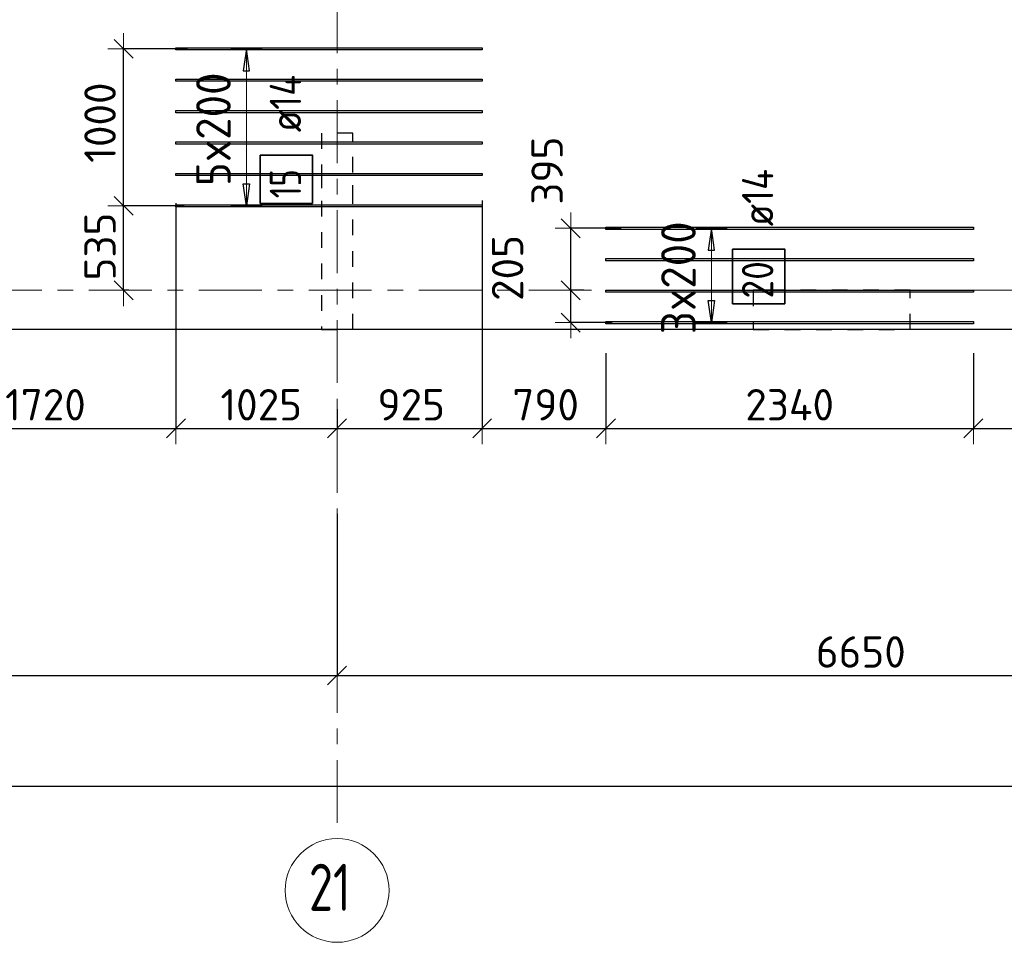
# Model space of a CAD drawing. Header units: metres. Extents: x -38 to 98, y -15 to 21.
# Tile 36 of 147: x 53 to 59, y -4 to 2. Entities that reach past the tile are written whole.
import ezdxf

# ---------------------------------------------------------------- set-up
doc = ezdxf.new("R2010")
doc.units = ezdxf.units.M
doc.header["$PDMODE"] = 65
for name, pattern in [('______11', [0.5, 0.4, -0.05, 0, -0.05]), ('______2', [0.0405, 0.03, -0.0105]), ('______5', [1.1, 0.8, -0.1, 0.1, -0.1])]:
    doc.linetypes.add(name, pattern=pattern)
for name, color, linetype, lineweight in [('XR$1$Осевая линия (1)', 7, '______5', 13), ('XR$1$Размерная линия (1)', 7, 'Continuous', 13), ('XR$4$Перекрытие (1)', 7, 'Continuous', 35), ('XR$4$Размерная линия (1)', 7, 'Continuous', 13)]:
    doc.layers.add(name, color=color, linetype=linetype, lineweight=lineweight)
doc.layers.add('XR$4$Арм.стержн.Доп. Арм верхн.зоны Х', color=7, linetype='Continuous', lineweight=35, true_color=0x8c8cff)
doc.layers.add('XR$6$Стена_ бетон несущ.', color=7, linetype='Continuous', lineweight=70, true_color=0xb4b496)
doc.styles.add('ISOCPEUR', font='txt')
doc.dimstyles.new('DIMSTYLE_3', dxfattribs={"dimtxt": 0.2, "dimasz": 0.2, "dimexe": 0, "dimexo": 0, "dimgap": 0.1, "dimtad": 2, "dimdec": 0, "dimlfac": 1000, "dimrnd": 5, "dimzin": 12, "dimdsep": 46, "dimtxsty": 'ISOCPEUR', "dimblk1": 'ALL_ML_STRICH', "dimblk2": 'ALL_ML_STRICH', "dimsah": 1, "dimcen": 0, "dimclrd": 7, "dimclre": 256, "dimclrt": 7, "dimadec": 0, "dimazin": 0, "dimtfac": 1, "dimtdec": 0, "dimtix": 1, "dimtmove": 2, "dimatfit": 3, "dimfxl": 0, "dimtzin": 0, "dimlwd": 0, "dimlwe": -3, "dimarcsym": 0})
doc.dimstyles.new('DIMSTYLE_33', dxfattribs={"dimtxt": 0.2, "dimasz": 0.2, "dimexe": 0, "dimexo": 0, "dimgap": 0.1, "dimtad": 2, "dimdec": 0, "dimlfac": 1000, "dimrnd": 5, "dimzin": 12, "dimdsep": 46, "dimtxsty": 'ISOCPEUR', "dimblk1": 'ALL_ML_STRICH', "dimblk2": 'ALL_ML_STRICH', "dimsah": 1, "dimcen": 0, "dimclrd": 7, "dimclre": 256, "dimclrt": 7, "dimadec": 0, "dimazin": 0, "dimtfac": 1, "dimtdec": 0, "dimtix": 1, "dimtmove": 2, "dimatfit": 3, "dimfxl": 0, "dimtvp": 1.2, "dimtzin": 0, "dimlwd": 0, "dimlwe": -3, "dimarcsym": 0})

# ---------------------------------------------------------------- blocks, each defined once
blk = doc.blocks.new('ALL_ML_STRICH')
at = {"color": 0, "linetype": 'ByBlock', "lineweight": -2}
for p, q in [((0, -0.5), (0, 0.5)), ((-1, 0), (0.5, 0)), ((-0.3, -0.3), (0.3, 0.3))]:
    blk.add_line(p, q, dxfattribs=at)
blk = doc.blocks.new('*D11')
at = {"layer": 'DEFPOINTS', "color": 7, "linetype": 'Continuous', "lineweight": 13, "transparency": 33554687}
for p in [(0.5, -3.1033), (0.5, -3.1563), (61.6, -3.1401)]:
    blk.add_point(p, dxfattribs=at)
at = {"layer": 'XR$1$Размерная линия (1)', "color": 9, "linetype": 'Continuous', "lineweight": -2, "true_color": 0xc7c7c7, "transparency": 33554687}
for p, q in [((0.5, -3.1233), (0.5, -3.1563)), ((61.6, -3.1563), (61.6, -3.1563))]:
    blk.add_line(p, q, dxfattribs=at)
at = {"layer": 'XR$1$Размерная линия (1)', "color": 7, "linetype": 'Continuous', "lineweight": -2, "transparency": 33554687}
blk.add_line((0.5, -3.1563), (61.6, -3.1563), dxfattribs=at)
at = {"layer": 'XR$1$Размерная линия (1)', "color": 7, "linetype": 'Continuous', "lineweight": 13, "transparency": 33554687, "xscale": 0.2, "yscale": 0.2, "zscale": 0.2, "rotation": 180}
blk.add_blockref('ALL_ML_STRICH', (0.5, -3.1563), dxfattribs=at)
at = {"layer": 'XR$1$Размерная линия (1)', "color": 7, "linetype": 'Continuous', "lineweight": 13, "transparency": 33554687, "xscale": 0.2, "yscale": 0.2, "zscale": 0.2}
blk.add_blockref('ALL_ML_STRICH', (61.6, -3.1563), dxfattribs=at)
at = {"layer": 'XR$1$Размерная линия (1)', "color": 7, "linetype": 'Continuous', "lineweight": 13, "transparency": 33554687, "insert": (31.1, -3.0063), "char_height": 0.2, "width": 1, "attachment_point": 5, "style": 'ISOCPEUR'}
blk.add_mtext('\\A1;{61100}', dxfattribs=at)
blk = doc.blocks.new('*D23')
at = {"layer": 'DEFPOINTS', "color": 7, "linetype": 'Continuous', "lineweight": 13, "transparency": 33554687}
for p in [(54.95, -1.4027), (48.15, -1.6059), (48.15, -2.452)]:
    blk.add_point(p, dxfattribs=at)
at = {"layer": 'XR$1$Размерная линия (1)', "color": 9, "linetype": 'Continuous', "lineweight": -2, "true_color": 0xc7c7c7, "transparency": 33554687}
for p, q in [((54.95, -1.4227), (54.95, -2.452)), ((48.15, -1.6259), (48.15, -2.452))]:
    blk.add_line(p, q, dxfattribs=at)
at = {"layer": 'XR$1$Размерная линия (1)', "color": 7, "linetype": 'Continuous', "lineweight": -2, "transparency": 33554687}
blk.add_line((48.15, -2.452), (54.95, -2.452), dxfattribs=at)
at = {"layer": 'XR$1$Размерная линия (1)', "color": 7, "linetype": 'Continuous', "lineweight": 13, "transparency": 33554687, "xscale": 0.2, "yscale": 0.2, "zscale": 0.2, "rotation": 180}
blk.add_blockref('ALL_ML_STRICH', (48.15, -2.452), dxfattribs=at)
at = {"layer": 'XR$1$Размерная линия (1)', "color": 7, "linetype": 'Continuous', "lineweight": 13, "transparency": 33554687, "xscale": 0.2, "yscale": 0.2, "zscale": 0.2}
blk.add_blockref('ALL_ML_STRICH', (54.95, -2.452), dxfattribs=at)
at = {"layer": 'XR$1$Размерная линия (1)', "color": 7, "linetype": 'Continuous', "lineweight": 13, "transparency": 33554687, "insert": (51.56, -2.302), "char_height": 0.2, "width": 0.8, "attachment_point": 5, "style": 'ISOCPEUR'}
blk.add_mtext('\\A1;{6800}', dxfattribs=at)
blk = doc.blocks.new('*D24')
at = {"layer": 'DEFPOINTS', "color": 7, "linetype": 'Continuous', "lineweight": 13, "transparency": 33554687}
for p in [(61.6, -1.033), (54.95, -1.4027), (54.95, -2.452)]:
    blk.add_point(p, dxfattribs=at)
at = {"layer": 'XR$1$Размерная линия (1)', "color": 9, "linetype": 'Continuous', "lineweight": -2, "true_color": 0xc7c7c7, "transparency": 33554687}
for p, q in [((61.6, -1.053), (61.6, -2.452)), ((54.95, -1.4227), (54.95, -2.452))]:
    blk.add_line(p, q, dxfattribs=at)
at = {"layer": 'XR$1$Размерная линия (1)', "color": 7, "linetype": 'Continuous', "lineweight": -2, "transparency": 33554687}
blk.add_line((54.95, -2.452), (61.6, -2.452), dxfattribs=at)
at = {"layer": 'XR$1$Размерная линия (1)', "color": 7, "linetype": 'Continuous', "lineweight": 13, "transparency": 33554687, "xscale": 0.2, "yscale": 0.2, "zscale": 0.2, "rotation": 180}
blk.add_blockref('ALL_ML_STRICH', (54.95, -2.452), dxfattribs=at)
at = {"layer": 'XR$1$Размерная линия (1)', "color": 7, "linetype": 'Continuous', "lineweight": 13, "transparency": 33554687, "xscale": 0.2, "yscale": 0.2, "zscale": 0.2}
blk.add_blockref('ALL_ML_STRICH', (61.6, -2.452), dxfattribs=at)
at = {"layer": 'XR$1$Размерная линия (1)', "color": 7, "linetype": 'Continuous', "lineweight": 13, "transparency": 33554687, "insert": (58.285, -2.302), "char_height": 0.2, "width": 0.8, "attachment_point": 5, "style": 'ISOCPEUR'}
blk.add_mtext('\\A1;{6650}', dxfattribs=at)
blk = doc.blocks.new('*D498')
at = {"layer": 'DEFPOINTS', "color": 7, "linetype": 'Continuous', "lineweight": 13, "transparency": 33554687}
for p in [(53.9971, 0.5372), (53.5908, 0), (53.6446, 0)]:
    blk.add_point(p, dxfattribs=at)
at = {"layer": 'XR$4$Размерная линия (1)', "color": 9, "linetype": 'Continuous', "lineweight": -2, "true_color": 0xc7c7c7, "transparency": 33554687}
for p, q in [((53.9771, 0.5372), (53.5908, 0.5372)), ((53.6246, 0), (53.5908, 0))]:
    blk.add_line(p, q, dxfattribs=at)
at = {"layer": 'XR$4$Размерная линия (1)', "color": 7, "linetype": 'Continuous', "lineweight": -2, "transparency": 33554687}
blk.add_line((53.5908, 0), (53.5908, 0.5372), dxfattribs=at)
at = {"layer": 'XR$4$Размерная линия (1)', "color": 7, "linetype": 'Continuous', "lineweight": 13, "transparency": 33554687, "xscale": 0.2, "yscale": 0.2, "zscale": 0.2}
for p, rotation in [((53.5908, 0.5372), 90), ((53.5908, 0), 270)]:
    blk.add_blockref('ALL_ML_STRICH', p, dxfattribs=dict(at, rotation=rotation))
at = {"layer": 'XR$4$Размерная линия (1)', "color": 7, "linetype": 'Continuous', "lineweight": 13, "transparency": 33554687, "insert": (53.4408, 0.2786), "char_height": 0.2, "width": 0.6, "attachment_point": 5, "rotation": 90, "style": 'ISOCPEUR'}
blk.add_mtext('\\A1;{535}', dxfattribs=at)
blk = doc.blocks.new('*D499')
at = {"layer": 'DEFPOINTS', "color": 7, "linetype": 'Continuous', "lineweight": 13, "transparency": 33554687}
for p in [(54.0178, 1.5372), (53.5908, 0.5372), (53.9971, 0.5372)]:
    blk.add_point(p, dxfattribs=at)
at = {"layer": 'XR$4$Размерная линия (1)', "color": 9, "linetype": 'Continuous', "lineweight": -2, "true_color": 0xc7c7c7, "transparency": 33554687}
for p, q in [((53.9978, 1.5372), (53.5908, 1.5372)), ((53.9771, 0.5372), (53.5908, 0.5372))]:
    blk.add_line(p, q, dxfattribs=at)
at = {"layer": 'XR$4$Размерная линия (1)', "color": 7, "linetype": 'Continuous', "lineweight": -2, "transparency": 33554687}
blk.add_line((53.5908, 0.5372), (53.5908, 1.5372), dxfattribs=at)
at = {"layer": 'XR$4$Размерная линия (1)', "color": 7, "linetype": 'Continuous', "lineweight": 13, "transparency": 33554687, "xscale": 0.2, "yscale": 0.2, "zscale": 0.2}
for p, rotation in [((53.5908, 1.5372), 90), ((53.5908, 0.5372), 270)]:
    blk.add_blockref('ALL_ML_STRICH', p, dxfattribs=dict(at, rotation=rotation))
at = {"layer": 'XR$4$Размерная линия (1)', "color": 7, "linetype": 'Continuous', "lineweight": 13, "transparency": 33554687, "insert": (53.4408, 1.0672), "char_height": 0.2, "width": 0.8, "attachment_point": 5, "rotation": 90, "style": 'ISOCPEUR'}
blk.add_mtext('\\A1;{1000}', dxfattribs=at)
blk = doc.blocks.new('*D504')
at = {"layer": 'DEFPOINTS', "color": 7, "linetype": 'Continuous', "lineweight": 13, "transparency": 33554687}
for p in [(53.9239, 0.6547), (52.202, -0.2998), (52.202, -0.8787)]:
    blk.add_point(p, dxfattribs=at)
at = {"layer": 'XR$4$Размерная линия (1)', "color": 9, "linetype": 'Continuous', "lineweight": -2, "true_color": 0xc7c7c7, "transparency": 33554687}
for p, q in [((53.9239, 0.5547), (53.9239, -0.8787)), ((52.202, -0.3998), (52.202, -0.8787))]:
    blk.add_line(p, q, dxfattribs=at)
at = {"layer": 'XR$4$Размерная линия (1)', "color": 7, "linetype": 'Continuous', "lineweight": -2, "transparency": 33554687}
blk.add_line((52.202, -0.8787), (53.9239, -0.8787), dxfattribs=at)
at = {"layer": 'XR$4$Размерная линия (1)', "color": 7, "linetype": 'Continuous', "lineweight": 13, "transparency": 33554687, "xscale": 0.2, "yscale": 0.2, "zscale": 0.2, "rotation": 180}
blk.add_blockref('ALL_ML_STRICH', (52.202, -0.8787), dxfattribs=at)
at = {"layer": 'XR$4$Размерная линия (1)', "color": 7, "linetype": 'Continuous', "lineweight": 13, "transparency": 33554687, "xscale": 0.2, "yscale": 0.2, "zscale": 0.2}
blk.add_blockref('ALL_ML_STRICH', (53.9239, -0.8787), dxfattribs=at)
at = {"layer": 'XR$4$Размерная линия (1)', "color": 7, "linetype": 'Continuous', "lineweight": 13, "transparency": 33554687, "insert": (53.0929, -0.7287), "char_height": 0.2, "width": 0.8, "attachment_point": 5, "style": 'ISOCPEUR'}
blk.add_mtext('\\A1;{1720}', dxfattribs=at)
blk = doc.blocks.new('*D505')
at = {"layer": 'DEFPOINTS', "color": 7, "linetype": 'Continuous', "lineweight": 13, "transparency": 33554687}
for p in [(53.9239, 0.6547), (54.95, -0.6568), (53.9239, -0.8787)]:
    blk.add_point(p, dxfattribs=at)
at = {"layer": 'XR$4$Размерная линия (1)', "color": 9, "linetype": 'Continuous', "lineweight": -2, "true_color": 0xc7c7c7, "transparency": 33554687}
for p, q in [((53.9239, 0.5547), (53.9239, -0.8787)), ((54.95, -0.7568), (54.95, -0.8787))]:
    blk.add_line(p, q, dxfattribs=at)
at = {"layer": 'XR$4$Размерная линия (1)', "color": 7, "linetype": 'Continuous', "lineweight": -2, "transparency": 33554687}
blk.add_line((53.9239, -0.8787), (54.95, -0.8787), dxfattribs=at)
at = {"layer": 'XR$4$Размерная линия (1)', "color": 7, "linetype": 'Continuous', "lineweight": 13, "transparency": 33554687, "xscale": 0.2, "yscale": 0.2, "zscale": 0.2, "rotation": 180}
blk.add_blockref('ALL_ML_STRICH', (53.9239, -0.8787), dxfattribs=at)
at = {"layer": 'XR$4$Размерная линия (1)', "color": 7, "linetype": 'Continuous', "lineweight": 13, "transparency": 33554687, "xscale": 0.2, "yscale": 0.2, "zscale": 0.2}
blk.add_blockref('ALL_ML_STRICH', (54.95, -0.8787), dxfattribs=at)
at = {"layer": 'XR$4$Размерная линия (1)', "color": 7, "linetype": 'Continuous', "lineweight": 13, "transparency": 33554687, "insert": (54.4669, -0.7287), "char_height": 0.2, "width": 0.8, "attachment_point": 5, "style": 'ISOCPEUR'}
blk.add_mtext('\\A1;{1025}', dxfattribs=at)
blk = doc.blocks.new('*D506')
at = {"layer": 'DEFPOINTS', "color": 7, "linetype": 'Continuous', "lineweight": 13, "transparency": 33554687}
for p in [(55.8739, 0.6715), (54.95, -0.6568), (54.95, -0.8787)]:
    blk.add_point(p, dxfattribs=at)
at = {"layer": 'XR$4$Размерная линия (1)', "color": 9, "linetype": 'Continuous', "lineweight": -2, "true_color": 0xc7c7c7, "transparency": 33554687}
for p, q in [((55.8739, 0.5715), (55.8739, -0.8787)), ((54.95, -0.7568), (54.95, -0.8787))]:
    blk.add_line(p, q, dxfattribs=at)
at = {"layer": 'XR$4$Размерная линия (1)', "color": 7, "linetype": 'Continuous', "lineweight": -2, "transparency": 33554687}
blk.add_line((54.95, -0.8787), (55.8739, -0.8787), dxfattribs=at)
at = {"layer": 'XR$4$Размерная линия (1)', "color": 7, "linetype": 'Continuous', "lineweight": 13, "transparency": 33554687, "xscale": 0.2, "yscale": 0.2, "zscale": 0.2, "rotation": 180}
blk.add_blockref('ALL_ML_STRICH', (54.95, -0.8787), dxfattribs=at)
at = {"layer": 'XR$4$Размерная линия (1)', "color": 7, "linetype": 'Continuous', "lineweight": 13, "transparency": 33554687, "xscale": 0.2, "yscale": 0.2, "zscale": 0.2}
blk.add_blockref('ALL_ML_STRICH', (55.8739, -0.8787), dxfattribs=at)
at = {"layer": 'XR$4$Размерная линия (1)', "color": 7, "linetype": 'Continuous', "lineweight": 13, "transparency": 33554687, "insert": (55.4219, -0.7287), "char_height": 0.2, "width": 0.6, "attachment_point": 5, "style": 'ISOCPEUR'}
blk.add_mtext('\\A1;{925}', dxfattribs=at)
blk = doc.blocks.new('*D507')
at = {"layer": 'DEFPOINTS', "color": 7, "linetype": 'Continuous', "lineweight": 13, "transparency": 33554687}
for p in [(55.8739, 0.6715), (56.662, -0.2998), (55.8739, -0.8787)]:
    blk.add_point(p, dxfattribs=at)
at = {"layer": 'XR$4$Размерная линия (1)', "color": 9, "linetype": 'Continuous', "lineweight": -2, "true_color": 0xc7c7c7, "transparency": 33554687}
for p, q in [((55.8739, 0.5715), (55.8739, -0.8787)), ((56.662, -0.3998), (56.662, -0.8787))]:
    blk.add_line(p, q, dxfattribs=at)
at = {"layer": 'XR$4$Размерная линия (1)', "color": 7, "linetype": 'Continuous', "lineweight": -2, "transparency": 33554687}
blk.add_line((55.8739, -0.8787), (56.662, -0.8787), dxfattribs=at)
at = {"layer": 'XR$4$Размерная линия (1)', "color": 7, "linetype": 'Continuous', "lineweight": 13, "transparency": 33554687, "xscale": 0.2, "yscale": 0.2, "zscale": 0.2, "rotation": 180}
blk.add_blockref('ALL_ML_STRICH', (55.8739, -0.8787), dxfattribs=at)
at = {"layer": 'XR$4$Размерная линия (1)', "color": 7, "linetype": 'Continuous', "lineweight": 13, "transparency": 33554687, "xscale": 0.2, "yscale": 0.2, "zscale": 0.2}
blk.add_blockref('ALL_ML_STRICH', (56.662, -0.8787), dxfattribs=at)
at = {"layer": 'XR$4$Размерная линия (1)', "color": 7, "linetype": 'Continuous', "lineweight": 13, "transparency": 33554687, "insert": (56.2779, -0.7287), "char_height": 0.2, "width": 0.6, "attachment_point": 5, "style": 'ISOCPEUR'}
blk.add_mtext('\\A1;{790}', dxfattribs=at)
blk = doc.blocks.new('*D508')
at = {"layer": 'DEFPOINTS', "color": 7, "linetype": 'Continuous', "lineweight": 13, "transparency": 33554687}
for p in [(56.662, -0.2998), (59.002, -0.2995), (56.662, -0.8787)]:
    blk.add_point(p, dxfattribs=at)
at = {"layer": 'XR$4$Размерная линия (1)', "color": 9, "linetype": 'Continuous', "lineweight": -2, "true_color": 0xc7c7c7, "transparency": 33554687}
for p, q in [((56.662, -0.3998), (56.662, -0.8787)), ((59.002, -0.3995), (59.002, -0.8787))]:
    blk.add_line(p, q, dxfattribs=at)
at = {"layer": 'XR$4$Размерная линия (1)', "color": 7, "linetype": 'Continuous', "lineweight": -2, "transparency": 33554687}
blk.add_line((56.662, -0.8787), (59.002, -0.8787), dxfattribs=at)
at = {"layer": 'XR$4$Размерная линия (1)', "color": 7, "linetype": 'Continuous', "lineweight": 13, "transparency": 33554687, "xscale": 0.2, "yscale": 0.2, "zscale": 0.2, "rotation": 180}
blk.add_blockref('ALL_ML_STRICH', (56.662, -0.8787), dxfattribs=at)
at = {"layer": 'XR$4$Размерная линия (1)', "color": 7, "linetype": 'Continuous', "lineweight": 13, "transparency": 33554687, "xscale": 0.2, "yscale": 0.2, "zscale": 0.2}
blk.add_blockref('ALL_ML_STRICH', (59.002, -0.8787), dxfattribs=at)
at = {"layer": 'XR$4$Размерная линия (1)', "color": 7, "linetype": 'Continuous', "lineweight": 13, "transparency": 33554687, "insert": (57.832, -0.7287), "char_height": 0.2, "width": 0.8, "attachment_point": 5, "style": 'ISOCPEUR'}
blk.add_mtext('\\A1;{2340}', dxfattribs=at)
blk = doc.blocks.new('*D509')
at = {"layer": 'DEFPOINTS', "color": 7, "linetype": 'Continuous', "lineweight": 13, "transparency": 33554687}
for p in [(60.2118, 0.2592), (59.002, -0.2995), (59.002, -0.8787)]:
    blk.add_point(p, dxfattribs=at)
at = {"layer": 'XR$4$Размерная линия (1)', "color": 9, "linetype": 'Continuous', "lineweight": -2, "true_color": 0xc7c7c7, "transparency": 33554687}
for p, q in [((60.2118, 0.1592), (60.2118, -0.8787)), ((59.002, -0.3995), (59.002, -0.8787))]:
    blk.add_line(p, q, dxfattribs=at)
at = {"layer": 'XR$4$Размерная линия (1)', "color": 7, "linetype": 'Continuous', "lineweight": -2, "transparency": 33554687}
blk.add_line((59.002, -0.8787), (60.2118, -0.8787), dxfattribs=at)
at = {"layer": 'XR$4$Размерная линия (1)', "color": 7, "linetype": 'Continuous', "lineweight": 13, "transparency": 33554687, "xscale": 0.2, "yscale": 0.2, "zscale": 0.2, "rotation": 180}
blk.add_blockref('ALL_ML_STRICH', (59.002, -0.8787), dxfattribs=at)
at = {"layer": 'XR$4$Размерная линия (1)', "color": 7, "linetype": 'Continuous', "lineweight": 13, "transparency": 33554687, "xscale": 0.2, "yscale": 0.2, "zscale": 0.2}
blk.add_blockref('ALL_ML_STRICH', (60.2118, -0.8787), dxfattribs=at)
at = {"layer": 'XR$4$Размерная линия (1)', "color": 7, "linetype": 'Continuous', "lineweight": 13, "transparency": 33554687, "insert": (59.6569, -0.7287), "char_height": 0.2, "width": 0.8, "attachment_point": 5, "style": 'ISOCPEUR'}
blk.add_mtext('\\A1;{1210}', dxfattribs=at)
blk = doc.blocks.new('*D512')
at = {"layer": 'DEFPOINTS', "color": 7, "linetype": 'Continuous', "lineweight": 13, "transparency": 33554687}
for p in [(56.5417, 0), (56.4378, -0.2055), (56.7224, -0.2055)]:
    blk.add_point(p, dxfattribs=at)
at = {"layer": 'XR$4$Размерная линия (1)', "color": 9, "linetype": 'Continuous', "lineweight": -2, "true_color": 0xc7c7c7, "transparency": 33554687}
for p, q in [((56.5217, 0), (56.4378, 0)), ((56.7024, -0.2055), (56.4378, -0.2055))]:
    blk.add_line(p, q, dxfattribs=at)
at = {"layer": 'XR$4$Размерная линия (1)', "color": 7, "linetype": 'Continuous', "lineweight": -2, "transparency": 33554687}
blk.add_line((56.4378, -0.2055), (56.4378, 0), dxfattribs=at)
at = {"layer": 'XR$4$Размерная линия (1)', "color": 7, "linetype": 'Continuous', "lineweight": 13, "transparency": 33554687, "xscale": 0.2, "yscale": 0.2, "zscale": 0.2}
for p, rotation in [((56.4378, 0), 90), ((56.4378, -0.2055), 270)]:
    blk.add_blockref('ALL_ML_STRICH', p, dxfattribs=dict(at, rotation=rotation))
at = {"layer": 'XR$4$Размерная линия (1)', "color": 7, "linetype": 'Continuous', "lineweight": 13, "transparency": 33554687, "insert": (56.0355, 0.1421), "char_height": 0.2, "width": 0.6, "attachment_point": 5, "rotation": 90, "style": 'ISOCPEUR'}
blk.add_mtext('\\A1;{205}', dxfattribs=at)
blk = doc.blocks.new('*D513')
at = {"layer": 'DEFPOINTS', "color": 7, "linetype": 'Continuous', "lineweight": 13, "transparency": 33554687}
for p in [(56.7791, 0.3945), (56.4378, 0), (56.5417, 0)]:
    blk.add_point(p, dxfattribs=at)
at = {"layer": 'XR$4$Размерная линия (1)', "color": 9, "linetype": 'Continuous', "lineweight": -2, "true_color": 0xc7c7c7, "transparency": 33554687}
for p, q in [((56.7591, 0.3945), (56.4378, 0.3945)), ((56.5217, 0), (56.4378, 0))]:
    blk.add_line(p, q, dxfattribs=at)
at = {"layer": 'XR$4$Размерная линия (1)', "color": 7, "linetype": 'Continuous', "lineweight": -2, "transparency": 33554687}
blk.add_line((56.4378, 0), (56.4378, 0.3945), dxfattribs=at)
at = {"layer": 'XR$4$Размерная линия (1)', "color": 7, "linetype": 'Continuous', "lineweight": 13, "transparency": 33554687, "xscale": 0.2, "yscale": 0.2, "zscale": 0.2}
for p, rotation in [((56.4378, 0.3945), 90), ((56.4378, 0), 270)]:
    blk.add_blockref('ALL_ML_STRICH', p, dxfattribs=dict(at, rotation=rotation))
at = {"layer": 'XR$4$Размерная линия (1)', "color": 7, "linetype": 'Continuous', "lineweight": 13, "transparency": 33554687, "insert": (56.2874, 0.7618), "char_height": 0.2, "width": 0.6, "attachment_point": 5, "rotation": 90, "style": 'ISOCPEUR'}
blk.add_mtext('\\A1;{395}', dxfattribs=at)

msp = doc.modelspace()

# ---------------------------------------------------------------- linework, layer by layer
at = {"layer": 'XR$1$Осевая линия (1)', "color": 253, "linetype": '______11', "lineweight": 13, "true_color": 0xa0a0a0, "transparency": 33554687}
for p, q in [((54.95, -3.39), (54.95, 8.98)), ((-2.63, 0), (62.6, 0))]:
    msp.add_line(p, q, dxfattribs=at)
at = {"layer": 'XR$1$Осевая линия (1)', "color": 7, "linetype": 'Continuous', "lineweight": 13, "transparency": 33554687}
msp.add_circle((54.9504, -3.8199), 0.3304, dxfattribs=at)
at = {"layer": 'XR$4$Арм.стержн.Доп. Арм верхн.зоны Х', "color": 253, "linetype": 'Continuous', "lineweight": -3, "true_color": 0xa0a0a0, "transparency": 33554687}
for p, q in [((54.3728, 1.5372), (54.2728, 1.5372)), ((54.3728, 1.5372), (54.4728, 1.5372)), ((54.3728, 0.5372), (54.2728, 0.5372)), ((54.3728, 0.5372), (54.4728, 0.5372)), ((57.3336, 0.3945), (57.2336, 0.3945)), ((57.3336, 0.3945), (57.4336, 0.3945)), ((57.3336, -0.2055), (57.2336, -0.2055)), ((57.3336, -0.2055), (57.4336, -0.2055))]:
    msp.add_line(p, q, dxfattribs=at)
at = {"layer": 'XR$4$Арм.стержн.Доп. Арм верхн.зоны Х', "color": 7, "linetype": 'Continuous', "lineweight": 25, "transparency": 33554687}
for p, q in [((54.3728, 1.5372), (54.3528, 1.3972)), ((54.3928, 1.3972), (54.3728, 1.5372)), ((54.3528, 1.3972), (54.3928, 1.3972)), ((54.3728, 0.5372), (54.3528, 0.6772)), ((54.3528, 0.6772), (54.3928, 0.6772)), ((54.3928, 0.6772), (54.3728, 0.5372)), ((57.3336, 0.3945), (57.3136, 0.2545)), ((57.3536, 0.2545), (57.3336, 0.3945)), ((57.3136, 0.2545), (57.3536, 0.2545)), ((57.3336, -0.2055), (57.3136, -0.0655)), ((57.3136, -0.0655), (57.3536, -0.0655)), ((57.3536, -0.0655), (57.3336, -0.2055))]:
    msp.add_line(p, q, dxfattribs=at)
at = {"layer": 'XR$4$Арм.стержн.Доп. Арм верхн.зоны Х', "color": 7, "linetype": 'Continuous', "lineweight": 13, "transparency": 33554687}
for p, q in [((54.3728, 1.5372), (54.3728, 1.5372)), ((54.3728, 0.5372), (54.3728, 1.5372)), ((54.3728, 0.5372), (54.3728, 0.5372)), ((57.3336, 0.3945), (57.3336, 0.3945)), ((57.3336, -0.2055), (57.3336, 0.3945)), ((57.3336, -0.2055), (57.3336, -0.2055))]:
    msp.add_line(p, q, dxfattribs=at)
at = {"layer": 'XR$4$Арм.стержн.Доп. Арм верхн.зоны Х', "color": 7, "linetype": 'Continuous', "lineweight": 25, "transparency": 33554687}
for points in [[(55.8739, 1.5302), (53.9239, 1.5302), (53.9239, 1.5442), (55.8739, 1.5442), (55.8739, 1.5302)], [(55.8739, 1.3302), (53.9239, 1.3302), (53.9239, 1.3442), (55.8739, 1.3442), (55.8739, 1.3302)], [(55.8739, 1.1302), (53.9239, 1.1302), (53.9239, 1.1442), (55.8739, 1.1442), (55.8739, 1.1302)], [(55.8739, 0.9302), (53.9239, 0.9302), (53.9239, 0.9442), (55.8739, 0.9442), (55.8739, 0.9302)], [(55.8739, 0.7302), (53.9239, 0.7302), (53.9239, 0.7442), (55.8739, 0.7442), (55.8739, 0.7302)], [(55.8739, 0.5302), (53.9239, 0.5302), (53.9239, 0.5442), (55.8739, 0.5442), (55.8739, 0.5302)], [(59.002, 0.3875), (56.662, 0.3875), (56.662, 0.4015), (59.002, 0.4015), (59.002, 0.3875)], [(59.002, 0.1875), (56.662, 0.1875), (56.662, 0.2015), (59.002, 0.2015), (59.002, 0.1875)], [(59.002, -0.0125), (56.662, -0.0125), (56.662, 0.0015), (59.002, 0.0015), (59.002, -0.0125)], [(59.002, -0.2125), (56.662, -0.2125), (56.662, -0.1985), (59.002, -0.1985), (59.002, -0.2125)]]:
    msp.add_lwpolyline(points, dxfattribs=at)
at = {"layer": 'XR$4$Арм.стержн.Доп. Арм верхн.зоны Х', "color": 7, "linetype": 'Continuous', "lineweight": 35, "transparency": 33554687}
for points in [[(54.7945, 0.5529), (54.7945, 0.8596), (54.4612, 0.8596), (54.4612, 0.5529), (54.7945, 0.5529)], [(57.8012, -0.0858), (57.8012, 0.2609), (57.4679, 0.2609), (57.4679, -0.0858), (57.8012, -0.0858)]]:
    msp.add_lwpolyline(points, dxfattribs=at)
at = {"layer": 'XR$4$Перекрытие (1)', "color": 7, "linetype": 'Continuous', "lineweight": 25, "transparency": 33554687}
msp.add_line((61.85, -0.2498), (32.725, -0.2498), dxfattribs=at)
at = {"layer": 'XR$6$Стена_ бетон несущ.', "color": 253, "linetype": '______2', "lineweight": -3, "true_color": 0xa0a0a0, "transparency": 33554687}
for p, q in [((55.05, 1), (54.85, 1)), ((54.85, 1), (54.85, 0.75)), ((55.05, 0.75), (55.05, 1)), ((54.85, 0.75), (54.85, 0.57)), ((55.05, 0.57), (55.05, 0.75)), ((54.85, 0.57), (54.85, -0.25)), ((55.05, -0.25), (55.05, 0.57)), ((57.7002, 0), (57.6, 0)), ((57.6, 0), (57.6, -0.25)), ((58.6002, 0), (57.7002, 0)), ((58.6002, -0.25), (58.6002, 0)), ((54.85, -0.25), (55.05, -0.25)), ((57.6, -0.25), (58.6002, -0.25))]:
    msp.add_line(p, q, dxfattribs=at)

# ---------------------------------------------------------------- texts
at = {"layer": 'XR$1$Осевая линия (1)', "color": 7, "linetype": 'Continuous', "lineweight": 13, "transparency": 33554687, "insert": (54.7704, -3.9504), "char_height": 0.3, "width": 0.472281, "attachment_point": 7, "style": 'ISOCPEUR'}
msp.add_mtext('\\W0.75;21', dxfattribs=at)
at = {"layer": 'XR$4$Арм.стержн.Доп. Арм верхн.зоны Х', "color": 7, "linetype": 'Continuous', "lineweight": 13, "transparency": 33554687, "char_height": 0.22, "width": 0.873359, "attachment_point": 7, "rotation": 90, "style": 'ISOCPEUR'}
for s, insert in [('\\W0.95;5x200', (54.2728, 0.6632)), ('\\W0.95;3x200', (57.2336, -0.2795))]:
    msp.add_mtext(s, dxfattribs=dict(at, insert=insert))
at = {"layer": 'XR$4$Арм.стержн.Доп. Арм верхн.зоны Х', "color": 7, "linetype": 'Continuous', "lineweight": 25, "transparency": 33554687, "char_height": 0.2, "attachment_point": 7, "rotation": 90, "style": 'ISOCPEUR'}
for s, insert, width in [('\\W0.89; ø14 ', (54.7212, 0.8929), 0.769432), ('\\W0.75;15', (54.7212, 0.5862), 0.314854), ('\\W0.89; ø14 ', (57.7279, 0.2942), 0.769432), ('\\W0.87;20', (57.7279, -0.0524), 0.367208)]:
    msp.add_mtext(s, dxfattribs=dict(at, insert=insert, width=width))

# ---------------------------------------------------------------- dimensions: what is measured, and where the dimension line sits
at = {"layer": 'XR$1$Размерная линия (1)', "color": 7, "linetype": 'Continuous', "lineweight": 13, "transparency": 33554687}
for base, p1, p2, picture, middle in [((61.6, -2.452), (54.95, -1.4227), (61.6, -1.053), '*D24', (58.285, -2.302)), ((54.95, -2.452), (48.15, -1.6259), (54.95, -1.4227), '*D23', (51.56, -2.302)), ((61.6, -3.1563), (0.5, -3.1233), (61.6, -3.1563), '*D11', (31.1, -3.0063))]:
    dim = msp.add_linear_dim(base=base, p1=p1, p2=p2, dimstyle='DIMSTYLE_3', override={"dimpost": '<>', "dimclrd": 7, "dimclre": 9, "dimclrt": 7, "dimlwd": 0, "dimlwe": 65533}, dxfattribs=at)
    dim.commit()
    dim.dimension.update_dxf_attribs({"geometry": picture, "text_midpoint": middle, "dimtype": 160})
at = {"layer": 'XR$4$Размерная линия (1)', "color": 7, "linetype": 'Continuous', "lineweight": 13, "transparency": 33554687}
for base, p1, p2, dimstyle, picture, middle in [((53.5908, 1.5372), (53.9771, 0.5372), (53.9978, 1.5372), 'DIMSTYLE_3', '*D499', (53.4408, 1.0672)), ((56.43778, 0.39446), (56.52166, 0), (56.75906, 0.39446), 'DIMSTYLE_33', '*D513', (56.28737, 0.76178)), ((53.5908, 0.5372), (53.6246, 0), (53.9771, 0.5372), 'DIMSTYLE_33', '*D498', (53.4408, 0.2786)), ((56.43778, 0), (56.70238, -0.20554), (56.52166, 0), 'DIMSTYLE_33', '*D512', (56.03551, 0.1421))]:
    dim = msp.add_linear_dim(base=base, p1=p1, p2=p2, angle=90, dimstyle=dimstyle, override={"dimpost": '<>', "dimclrd": 7, "dimclre": 9, "dimclrt": 7, "dimlwd": 0, "dimlwe": 65533}, dxfattribs=at)
    dim.commit()
    dim.dimension.update_dxf_attribs({"geometry": picture, "text_midpoint": middle, "dimtype": 160})
for base, p1, p2, picture, middle in [((53.9239, -0.8787), (52.202, -0.3998), (53.9239, 0.5547), '*D504', (53.0929, -0.7287)), ((54.95, -0.8787), (53.9239, 0.5547), (54.95, -0.7568), '*D505', (54.4669, -0.7287)), ((55.8739, -0.8787), (54.95, -0.7568), (55.8739, 0.5715), '*D506', (55.4219, -0.7287)), ((56.662, -0.8787), (55.8739, 0.5715), (56.662, -0.3998), '*D507', (56.2779, -0.7287)), ((60.2118, -0.8787), (59.002, -0.3995), (60.2118, 0.1592), '*D509', (59.6569, -0.7287)), ((59.002, -0.8787), (56.662, -0.3998), (59.002, -0.3995), '*D508', (57.832, -0.7287))]:
    dim = msp.add_linear_dim(base=base, p1=p1, p2=p2, dimstyle='DIMSTYLE_3', override={"dimpost": '<>', "dimclrd": 7, "dimclre": 9, "dimclrt": 7, "dimlwd": 0, "dimlwe": 65533}, dxfattribs=at)
    dim.commit()
    dim.dimension.update_dxf_attribs({"geometry": picture, "text_midpoint": middle, "dimtype": 160})

doc.saveas('drawing.dxf')
